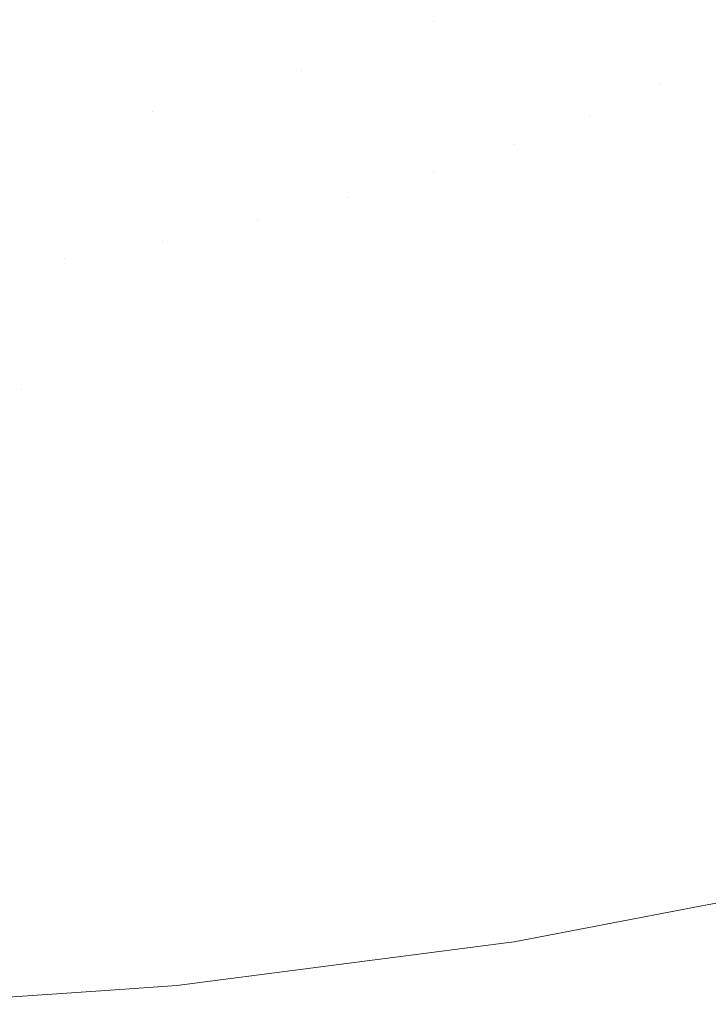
# Model space of a CAD drawing. Header units: centimetres. Extents: x 54.012 to 54.213, y 4.2 to 4.3.
# Tile 2 of 9: x 54.041 to 54.087, y 4.201 to 4.267. Entities that reach past the tile are written whole.
import ezdxf

# ---------------------------------------------------------------- set-up
doc = ezdxf.new("R2010")
doc.units = ezdxf.units.CM
doc.header["$LTSCALE"] = 2.54
doc.layers.add('Lucido design-1', color=7, linetype='Continuous')

# ---------------------------------------------------------------- blocks, each defined once
blk = doc.blocks.new('Gruppo-1')
at = {"color": 7, "linetype": 'Continuous', "lineweight": 9}
for points, invisible_edges in [([(54.076304, 4.270135, -2277.012058), (54.068678, 4.266571, -2277.012058), (54.058343, 4.272721, -2277.015539), (54.064575, 4.275634, -2277.015539)], 15), ([(54.076304, 4.270135, -2313.112058), (54.068678, 4.266571, -2313.112058), (54.058343, 4.272721, -2313.115539), (54.064575, 4.275634, -2313.115539)], 15), ([(54.029344, 4.273547, -2277.01817), (54.036293, 4.27491, -2277.01817), (54.043026, 4.267854, -2277.015539), (54.03414, 4.26611, -2277.015539)], 15), ([(54.029344, 4.273547, -2313.11817), (54.036293, 4.27491, -2313.11817), (54.043026, 4.267854, -2313.115539), (54.03414, 4.26611, -2313.115539)], 15), ([(54.076304, 4.270135, -2277.012058), (54.082722, 4.27392, -2277.012058), (54.095781, 4.269055, -2277.00763), (54.088176, 4.264569, -2277.00763)], 15), ([(54.076304, 4.270135, -2313.112058), (54.082722, 4.27392, -2313.112058), (54.095781, 4.269055, -2313.10763), (54.088176, 4.264569, -2313.10763)], 15), ([(54.051137, 4.270092, -2277.015539), (54.058343, 4.272721, -2277.015539), (54.068678, 4.266571, -2277.012058), (54.059859, 4.263353, -2277.012058)], 15), ([(54.051137, 4.270092, -2313.115539), (54.058343, 4.272721, -2313.115539), (54.068678, 4.266571, -2313.112058), (54.059859, 4.263353, -2313.112058)], 15), ([(54.059859, 4.263353, -2277.012058), (54.049934, 4.260615, -2277.012058), (54.043026, 4.267854, -2277.015539), (54.051137, 4.270092, -2277.015539)], 15), ([(54.059859, 4.263353, -2313.112058), (54.049934, 4.260615, -2313.112058), (54.043026, 4.267854, -2313.115539), (54.051137, 4.270092, -2313.115539)], 15), ([(54.079138, 4.260346, -2277.00763), (54.068678, 4.266571, -2277.012058), (54.076304, 4.270135, -2277.012058)], 11), ([(54.079138, 4.260346, -2313.10763), (54.068678, 4.266571, -2313.112058), (54.076304, 4.270135, -2313.112058)], 11), ([(54.076304, 4.270135, -2277.012058), (54.083836, 4.262416, -2277.00763), (54.079138, 4.260346, -2277.00763)], 11), ([(54.076304, 4.270135, -2277.012058), (54.088176, 4.264569, -2277.00763), (54.083836, 4.262416, -2277.00763)], 11), ([(54.076304, 4.270135, -2313.112058), (54.083836, 4.262416, -2313.10763), (54.079138, 4.260346, -2313.10763)], 11), ([(54.076304, 4.270135, -2313.112058), (54.088176, 4.264569, -2313.10763), (54.083836, 4.262416, -2313.10763)], 11), ([(54.03414, 4.26611, -2277.015539), (54.043026, 4.267854, -2277.015539), (54.049934, 4.260615, -2277.012058), (54.03906, 4.25848, -2277.012058)], 15), ([(54.03414, 4.26611, -2313.115539), (54.043026, 4.267854, -2313.115539), (54.049934, 4.260615, -2313.112058), (54.03906, 4.25848, -2313.112058)], 15), ([(54.068688, 4.256533, -2277.00763), (54.059859, 4.263353, -2277.012058), (54.068678, 4.266571, -2277.012058)], 11), ([(54.068688, 4.256533, -2313.10763), (54.059859, 4.263353, -2313.112058), (54.068678, 4.266571, -2313.112058)], 11), ([(54.068678, 4.266571, -2277.012058), (54.074085, 4.258378, -2277.00763), (54.068688, 4.256533, -2277.00763)], 11), ([(54.068678, 4.266571, -2277.012058), (54.079138, 4.260346, -2277.00763), (54.074085, 4.258378, -2277.00763)], 11), ([(54.068678, 4.266571, -2313.112058), (54.074085, 4.258378, -2313.10763), (54.068688, 4.256533, -2313.10763)], 11), ([(54.068678, 4.266571, -2313.112058), (54.079138, 4.260346, -2313.10763), (54.074085, 4.258378, -2313.10763)], 11), ([(54.083836, 4.262416, -2277.00763), (54.088176, 4.264569, -2277.00763), (54.094105, 4.26179, -2277.005034), (54.089427, 4.259468, -2277.005034)], 15), ([(54.083836, 4.262416, -2313.10763), (54.088176, 4.264569, -2313.10763), (54.094105, 4.26179, -2313.105034), (54.089427, 4.259468, -2313.105034)], 15), ([(54.056925, 4.253288, -2277.00763), (54.049934, 4.260615, -2277.012058), (54.059859, 4.263353, -2277.012058)], 11), ([(54.056925, 4.253288, -2313.10763), (54.049934, 4.260615, -2313.112058), (54.059859, 4.263353, -2313.112058)], 11), ([(54.059859, 4.263353, -2277.012058), (54.062961, 4.25483, -2277.00763), (54.056925, 4.253288, -2277.00763)], 11), ([(54.059859, 4.263353, -2313.112058), (54.062961, 4.25483, -2313.10763), (54.056925, 4.253288, -2313.10763)], 11), ([(54.059859, 4.263353, -2277.012058), (54.068688, 4.256533, -2277.00763), (54.062961, 4.25483, -2277.00763)], 11), ([(54.059859, 4.263353, -2313.112058), (54.068688, 4.256533, -2313.10763), (54.062961, 4.25483, -2313.10763)], 11), ([(54.089427, 4.259468, -2277.005034), (54.084362, 4.257237, -2277.005034), (54.079138, 4.260346, -2277.00763), (54.083836, 4.262416, -2277.00763)], 15), ([(54.089427, 4.259468, -2313.105034), (54.084362, 4.257237, -2313.105034), (54.079138, 4.260346, -2313.10763), (54.083836, 4.262416, -2313.10763)], 15), ([(54.044039, 4.250758, -2277.00763), (54.03906, 4.25848, -2277.012058), (54.049934, 4.260615, -2277.012058)], 11), ([(54.044039, 4.250758, -2313.10763), (54.03906, 4.25848, -2313.112058), (54.049934, 4.260615, -2313.112058)], 11), ([(54.049934, 4.260615, -2277.012058), (54.050608, 4.251925, -2277.00763), (54.044039, 4.250758, -2277.00763)], 11), ([(54.049934, 4.260615, -2313.112058), (54.050608, 4.251925, -2313.10763), (54.044039, 4.250758, -2313.10763)], 11), ([(54.049934, 4.260615, -2277.012058), (54.056925, 4.253288, -2277.00763), (54.050608, 4.251925, -2277.00763)], 11), ([(54.049934, 4.260615, -2313.112058), (54.056925, 4.253288, -2313.10763), (54.050608, 4.251925, -2313.10763)], 11), ([(54.074085, 4.258378, -2277.00763), (54.079138, 4.260346, -2277.00763), (54.084362, 4.257237, -2277.005034), (54.078915, 4.255116, -2277.005034)], 15), ([(54.074085, 4.258378, -2313.10763), (54.079138, 4.260346, -2313.10763), (54.084362, 4.257237, -2313.105034), (54.078915, 4.255116, -2313.105034)], 15), ([(54.094978, 4.256541, -2277.00217), (54.08955, 4.254149, -2277.00217), (54.084362, 4.257237, -2277.005034), (54.089427, 4.259468, -2277.005034)], 15), ([(54.094978, 4.256541, -2313.10217), (54.08955, 4.254149, -2313.10217), (54.084362, 4.257237, -2313.105034), (54.089427, 4.259468, -2313.105034)], 15), ([(54.03906, 4.25848, -2277.012058), (54.044039, 4.250758, -2277.00763), (54.037258, 4.249803, -2277.00763)], 11), ([(54.03906, 4.25848, -2313.112058), (54.044039, 4.250758, -2313.10763), (54.037258, 4.249803, -2313.10763)], 11), ([(54.078915, 4.255116, -2277.005034), (54.073097, 4.253127, -2277.005034), (54.068688, 4.256533, -2277.00763), (54.074085, 4.258378, -2277.00763)], 15), ([(54.078915, 4.255116, -2313.105034), (54.073097, 4.253127, -2313.105034), (54.068688, 4.256533, -2313.10763), (54.074085, 4.258378, -2313.10763)], 15), ([(54.078915, 4.255116, -2277.005034), (54.084362, 4.257237, -2277.005034), (54.08955, 4.254149, -2277.00217), (54.083712, 4.251876, -2277.00217)], 15), ([(54.078915, 4.255116, -2313.105034), (54.084362, 4.257237, -2313.105034), (54.08955, 4.254149, -2313.10217), (54.083712, 4.251876, -2313.10217)], 15), ([(54.062961, 4.25483, -2277.00763), (54.068688, 4.256533, -2277.00763), (54.073097, 4.253127, -2277.005034), (54.066924, 4.251291, -2277.005034)], 15), ([(54.062961, 4.25483, -2313.10763), (54.068688, 4.256533, -2313.10763), (54.073097, 4.253127, -2313.105034), (54.066924, 4.251291, -2313.105034)], 15), ([(54.066924, 4.251291, -2277.005034), (54.060417, 4.249628, -2277.005034), (54.056925, 4.253288, -2277.00763), (54.062961, 4.25483, -2277.00763)], 15), ([(54.066924, 4.251291, -2313.105034), (54.060417, 4.249628, -2313.105034), (54.056925, 4.253288, -2313.10763), (54.062961, 4.25483, -2313.10763)], 15), ([(54.083712, 4.251876, -2277.00217), (54.077475, 4.249744, -2277.00217), (54.073097, 4.253127, -2277.005034), (54.078915, 4.255116, -2277.005034)], 15), ([(54.083712, 4.251876, -2313.10217), (54.077475, 4.249744, -2313.10217), (54.073097, 4.253127, -2313.105034), (54.078915, 4.255116, -2313.105034)], 15), ([(54.088448, 4.248677, -2276.999031), (54.083712, 4.251876, -2277.00217), (54.08955, 4.254149, -2277.00217), (54.094673, 4.251101, -2276.999031)], 15), ([(54.088448, 4.248677, -2313.099031), (54.083712, 4.251876, -2313.10217), (54.08955, 4.254149, -2313.10217), (54.094673, 4.251101, -2313.099031)], 15), ([(54.050608, 4.251925, -2277.00763), (54.056925, 4.253288, -2277.00763), (54.060417, 4.249628, -2277.005034), (54.053607, 4.248159, -2277.005034)], 15), ([(54.050608, 4.251925, -2313.10763), (54.056925, 4.253288, -2313.10763), (54.060417, 4.249628, -2313.105034), (54.053607, 4.248159, -2313.105034)], 15), ([(54.066924, 4.251291, -2277.005034), (54.073097, 4.253127, -2277.005034), (54.077475, 4.249744, -2277.00217), (54.070858, 4.247776, -2277.00217)], 15), ([(54.066924, 4.251291, -2313.105034), (54.073097, 4.253127, -2313.105034), (54.077475, 4.249744, -2313.10217), (54.070858, 4.247776, -2313.10217)], 15), ([(54.053607, 4.248159, -2277.005034), (54.046526, 4.246902, -2277.005034), (54.044039, 4.250758, -2277.00763), (54.050608, 4.251925, -2277.00763)], 15), ([(54.053607, 4.248159, -2313.105034), (54.046526, 4.246902, -2313.105034), (54.044039, 4.250758, -2313.10763), (54.050608, 4.251925, -2313.10763)], 15), ([(54.081799, 4.246404, -2276.999031), (54.077475, 4.249744, -2277.00217), (54.083712, 4.251876, -2277.00217), (54.088448, 4.248677, -2276.999031)], 15), ([(54.081799, 4.246404, -2313.099031), (54.077475, 4.249744, -2313.10217), (54.083712, 4.251876, -2313.10217), (54.088448, 4.248677, -2313.099031)], 15), ([(54.04116, 4.241968, -2277.00217), (54.037258, 4.249803, -2277.00763), (54.044039, 4.250758, -2277.00763)], 11), ([(54.04116, 4.241968, -2313.10217), (54.037258, 4.249803, -2313.10763), (54.044039, 4.250758, -2313.10763)], 11), ([(54.044039, 4.250758, -2277.00763), (54.046526, 4.246902, -2277.005034), (54.04116, 4.241968, -2277.00217)], 11), ([(54.044039, 4.250758, -2313.10763), (54.046526, 4.246902, -2313.105034), (54.04116, 4.241968, -2313.10217)], 11), ([(54.070858, 4.247776, -2277.00217), (54.063885, 4.245994, -2277.00217), (54.060417, 4.249628, -2277.005034), (54.066924, 4.251291, -2277.005034)], 15), ([(54.070858, 4.247776, -2313.10217), (54.063885, 4.245994, -2313.10217), (54.060417, 4.249628, -2313.105034), (54.066924, 4.251291, -2313.105034)], 15), ([(54.04116, 4.241968, -2277.00217), (54.033127, 4.241124, -2277.00217), (54.030305, 4.249072, -2277.00763), (54.037258, 4.249803, -2277.00763)], 15), ([(54.04116, 4.241968, -2313.10217), (54.033127, 4.241124, -2313.10217), (54.030305, 4.249072, -2313.10763), (54.037258, 4.249803, -2313.10763)], 15), ([(54.053607, 4.248159, -2277.005034), (54.060417, 4.249628, -2277.005034), (54.063885, 4.245994, -2277.00217), (54.056585, 4.24442, -2277.00217)], 15), ([(54.053607, 4.248159, -2313.105034), (54.060417, 4.249628, -2313.105034), (54.063885, 4.245994, -2313.10217), (54.056585, 4.24442, -2313.10217)], 15), ([(54.074744, 4.244306, -2276.999031), (54.070858, 4.247776, -2277.00217), (54.077475, 4.249744, -2277.00217), (54.081799, 4.246404, -2276.999031)], 15), ([(54.074744, 4.244306, -2313.099031), (54.070858, 4.247776, -2313.10217), (54.077475, 4.249744, -2313.10217), (54.081799, 4.246404, -2313.099031)], 15), ([(54.056585, 4.24442, -2277.00217), (54.048996, 4.243072, -2277.00217), (54.046526, 4.246902, -2277.005034), (54.053607, 4.248159, -2277.005034)], 15), ([(54.056585, 4.24442, -2313.10217), (54.048996, 4.243072, -2313.10217), (54.046526, 4.246902, -2313.105034), (54.053607, 4.248159, -2313.105034)], 15), ([(54.088448, 4.248677, -2276.999031), (54.093097, 4.245537, -2276.995613), (54.086043, 4.243125, -2276.995613), (54.081799, 4.246404, -2276.999031)], 15), ([(54.088448, 4.248677, -2313.099031), (54.093097, 4.245537, -2313.095613), (54.086043, 4.243125, -2313.095613), (54.081799, 4.246404, -2313.099031)], 15), ([(54.067309, 4.242406, -2276.999031), (54.063885, 4.245994, -2277.00217), (54.070858, 4.247776, -2277.00217), (54.074744, 4.244306, -2276.999031)], 15), ([(54.067309, 4.242406, -2313.099031), (54.063885, 4.245994, -2313.10217), (54.070858, 4.247776, -2313.10217), (54.074744, 4.244306, -2313.099031)], 15), ([(54.046526, 4.246902, -2277.005034), (54.048996, 4.243072, -2277.00217), (54.04116, 4.241968, -2277.00217)], 11), ([(54.046526, 4.246902, -2313.105034), (54.048996, 4.243072, -2313.10217), (54.04116, 4.241968, -2313.10217)], 11), ([(54.081799, 4.246404, -2276.999031), (54.086043, 4.243125, -2276.995613), (54.078558, 4.240899, -2276.995613), (54.074744, 4.244306, -2276.999031)], 15), ([(54.081799, 4.246404, -2313.099031), (54.086043, 4.243125, -2313.095613), (54.078558, 4.240899, -2313.095613), (54.074744, 4.244306, -2313.099031)], 15), ([(54.059526, 4.240727, -2276.999031), (54.056585, 4.24442, -2277.00217), (54.063885, 4.245994, -2277.00217), (54.067309, 4.242406, -2276.999031)], 15), ([(54.059526, 4.240727, -2313.099031), (54.056585, 4.24442, -2313.10217), (54.063885, 4.245994, -2313.10217), (54.067309, 4.242406, -2313.099031)], 15), ([(54.090179, 4.23993, -2276.99191), (54.086043, 4.243125, -2276.995613), (54.093097, 4.245537, -2276.995613), (54.097628, 4.242476, -2276.99191)], 15), ([(54.090179, 4.23993, -2313.09191), (54.086043, 4.243125, -2313.095613), (54.093097, 4.245537, -2313.095613), (54.097628, 4.242476, -2313.09191)], 15), ([(54.051435, 4.23929, -2276.999031), (54.048996, 4.243072, -2277.00217), (54.056585, 4.24442, -2277.00217), (54.059526, 4.240727, -2276.999031)], 15), ([(54.051435, 4.23929, -2313.099031), (54.048996, 4.243072, -2313.10217), (54.056585, 4.24442, -2313.10217), (54.059526, 4.240727, -2313.099031)], 15), ([(54.074744, 4.244306, -2276.999031), (54.078558, 4.240899, -2276.995613), (54.07067, 4.238884, -2276.995613), (54.067309, 4.242406, -2276.999031)], 15), ([(54.074744, 4.244306, -2313.099031), (54.078558, 4.240899, -2313.095613), (54.07067, 4.238884, -2313.095613), (54.067309, 4.242406, -2313.099031)], 15), ([(54.043081, 4.238113, -2276.999031), (54.04116, 4.241968, -2277.00217), (54.048996, 4.243072, -2277.00217), (54.051435, 4.23929, -2276.999031)], 15), ([(54.043081, 4.238113, -2313.099031), (54.04116, 4.241968, -2313.10217), (54.048996, 4.243072, -2313.10217), (54.051435, 4.23929, -2313.099031)], 15), ([(54.082275, 4.237579, -2276.99191), (54.078558, 4.240899, -2276.995613), (54.086043, 4.243125, -2276.995613), (54.090179, 4.23993, -2276.99191)], 15), ([(54.082275, 4.237579, -2313.09191), (54.078558, 4.240899, -2313.095613), (54.086043, 4.243125, -2313.095613), (54.090179, 4.23993, -2313.09191)], 15), ([(54.067309, 4.242406, -2276.999031), (54.07067, 4.238884, -2276.995613), (54.062413, 4.237103, -2276.995613), (54.059526, 4.240727, -2276.999031)], 15), ([(54.067309, 4.242406, -2313.099031), (54.07067, 4.238884, -2313.095613), (54.062413, 4.237103, -2313.095613), (54.059526, 4.240727, -2313.099031)], 15), ([(54.034515, 4.237213, -2276.999031), (54.033127, 4.241124, -2277.00217), (54.04116, 4.241968, -2277.00217), (54.043081, 4.238113, -2276.999031)], 15), ([(54.034515, 4.237213, -2313.099031), (54.033127, 4.241124, -2313.10217), (54.04116, 4.241968, -2313.10217), (54.043081, 4.238113, -2313.099031)], 15), ([(54.073946, 4.235451, -2276.99191), (54.07067, 4.238884, -2276.995613), (54.078558, 4.240899, -2276.995613), (54.082275, 4.237579, -2276.99191)], 15), ([(54.073946, 4.235451, -2313.09191), (54.07067, 4.238884, -2313.095613), (54.078558, 4.240899, -2313.095613), (54.082275, 4.237579, -2313.09191)], 15), ([(54.059526, 4.240727, -2276.999031), (54.062413, 4.237103, -2276.995613), (54.053828, 4.235578, -2276.995613), (54.051435, 4.23929, -2276.999031)], 15), ([(54.059526, 4.240727, -2313.099031), (54.062413, 4.237103, -2313.095613), (54.053828, 4.235578, -2313.095613), (54.051435, 4.23929, -2313.099031)], 15), ([(54.090179, 4.23993, -2276.99191), (54.09418, 4.236839, -2276.987923), (54.085871, 4.234368, -2276.987923), (54.082275, 4.237579, -2276.99191)], 15), ([(54.090179, 4.23993, -2313.09191), (54.09418, 4.236839, -2313.087923), (54.085871, 4.234368, -2313.087923), (54.082275, 4.237579, -2313.09191)], 15), ([(54.051435, 4.23929, -2276.999031), (54.053828, 4.235578, -2276.995613), (54.044965, 4.23433, -2276.995613), (54.043081, 4.238113, -2276.999031)], 15), ([(54.051435, 4.23929, -2313.099031), (54.053828, 4.235578, -2313.095613), (54.044965, 4.23433, -2313.095613), (54.043081, 4.238113, -2313.099031)], 15), ([(54.065226, 4.23357, -2276.99191), (54.062413, 4.237103, -2276.995613), (54.07067, 4.238884, -2276.995613), (54.073946, 4.235451, -2276.99191)], 15), ([(54.065226, 4.23357, -2313.09191), (54.062413, 4.237103, -2313.095613), (54.07067, 4.238884, -2313.095613), (54.073946, 4.235451, -2313.09191)], 15), ([(54.043081, 4.238113, -2276.999031), (54.044965, 4.23433, -2276.995613), (54.035878, 4.233374, -2276.995613), (54.034515, 4.237213, -2276.999031)], 15), ([(54.043081, 4.238113, -2313.099031), (54.044965, 4.23433, -2313.095613), (54.035878, 4.233374, -2313.095613), (54.034515, 4.237213, -2313.099031)], 15), ([(54.082275, 4.237579, -2276.99191), (54.085871, 4.234368, -2276.987923), (54.077114, 4.23213, -2276.987923), (54.073946, 4.235451, -2276.99191)], 15), ([(54.082275, 4.237579, -2313.09191), (54.085871, 4.234368, -2313.087923), (54.077114, 4.23213, -2313.087923), (54.073946, 4.235451, -2313.09191)], 15), ([(54.056161, 4.23196, -2276.99191), (54.053828, 4.235578, -2276.995613), (54.062413, 4.237103, -2276.995613), (54.065226, 4.23357, -2276.99191)], 15), ([(54.056161, 4.23196, -2313.09191), (54.053828, 4.235578, -2313.095613), (54.062413, 4.237103, -2313.095613), (54.065226, 4.23357, -2313.09191)], 15), ([(54.089317, 4.23129, -2276.983655), (54.085871, 4.234368, -2276.987923), (54.09418, 4.236839, -2276.987923), (54.098015, 4.233877, -2276.983655)], 15), ([(54.089317, 4.23129, -2313.083655), (54.085871, 4.234368, -2313.087923), (54.09418, 4.236839, -2313.087923), (54.098015, 4.233877, -2313.083655)], 15), ([(54.046802, 4.230642, -2276.99191), (54.044965, 4.23433, -2276.995613), (54.053828, 4.235578, -2276.995613), (54.056161, 4.23196, -2276.99191)], 15), ([(54.046802, 4.230642, -2313.09191), (54.044965, 4.23433, -2313.095613), (54.053828, 4.235578, -2313.095613), (54.056161, 4.23196, -2313.09191)], 15), ([(54.073946, 4.235451, -2276.99191), (54.077114, 4.23213, -2276.987923), (54.067948, 4.230153, -2276.987923), (54.065226, 4.23357, -2276.99191)], 15), ([(54.073946, 4.235451, -2313.09191), (54.077114, 4.23213, -2313.087923), (54.067948, 4.230153, -2313.087923), (54.065226, 4.23357, -2313.09191)], 15), ([(54.037206, 4.229633, -2276.99191), (54.035878, 4.233374, -2276.995613), (54.044965, 4.23433, -2276.995613), (54.046802, 4.230642, -2276.99191)], 15), ([(54.037206, 4.229633, -2313.09191), (54.035878, 4.233374, -2313.095613), (54.044965, 4.23433, -2313.095613), (54.046802, 4.230642, -2313.09191)], 15), ([(54.080151, 4.228948, -2276.983655), (54.077114, 4.23213, -2276.987923), (54.085871, 4.234368, -2276.987923), (54.089317, 4.23129, -2276.983655)], 15), ([(54.080151, 4.228948, -2313.083655), (54.077114, 4.23213, -2313.087923), (54.085871, 4.234368, -2313.087923), (54.089317, 4.23129, -2313.083655)], 15), ([(54.065226, 4.23357, -2276.99191), (54.067948, 4.230153, -2276.987923), (54.058418, 4.228461, -2276.987923), (54.056161, 4.23196, -2276.99191)], 15), ([(54.065226, 4.23357, -2313.09191), (54.067948, 4.230153, -2313.087923), (54.058418, 4.228461, -2313.087923), (54.056161, 4.23196, -2313.09191)], 15), ([(54.056161, 4.23196, -2276.99191), (54.058418, 4.228461, -2276.987923), (54.048579, 4.227075, -2276.987923), (54.046802, 4.230642, -2276.99191)], 15), ([(54.056161, 4.23196, -2313.09191), (54.058418, 4.228461, -2313.087923), (54.048579, 4.227075, -2313.087923), (54.046802, 4.230642, -2313.09191)], 15), ([(54.070556, 4.226878, -2276.983655), (54.067948, 4.230153, -2276.987923), (54.077114, 4.23213, -2276.987923), (54.080151, 4.228948, -2276.983655)], 15), ([(54.070556, 4.226878, -2313.083655), (54.067948, 4.230153, -2313.087923), (54.077114, 4.23213, -2313.087923), (54.080151, 4.228948, -2313.083655)], 15), ([(54.089317, 4.23129, -2276.983655), (54.092587, 4.228369, -2276.979109), (54.083032, 4.225928, -2276.979109), (54.080151, 4.228948, -2276.983655)], 15), ([(54.089317, 4.23129, -2313.083655), (54.092587, 4.228369, -2313.079109), (54.083032, 4.225928, -2313.079109), (54.080151, 4.228948, -2313.083655)], 15), ([(54.046802, 4.230642, -2276.99191), (54.048579, 4.227075, -2276.987923), (54.038491, 4.226014, -2276.987923), (54.037206, 4.229633, -2276.99191)], 15), ([(54.046802, 4.230642, -2313.09191), (54.048579, 4.227075, -2313.087923), (54.038491, 4.226014, -2313.087923), (54.037206, 4.229633, -2313.09191)], 15), ([(54.060581, 4.225106, -2276.983655), (54.058418, 4.228461, -2276.987923), (54.067948, 4.230153, -2276.987923), (54.070556, 4.226878, -2276.983655)], 15), ([(54.060581, 4.225106, -2313.083655), (54.058418, 4.228461, -2313.087923), (54.067948, 4.230153, -2313.087923), (54.070556, 4.226878, -2313.083655)], 15), ([(54.050282, 4.223656, -2276.983655), (54.048579, 4.227075, -2276.987923), (54.058418, 4.228461, -2276.987923), (54.060581, 4.225106, -2276.983655)], 15), ([(54.050282, 4.223656, -2313.083655), (54.048579, 4.227075, -2313.087923), (54.058418, 4.228461, -2313.087923), (54.060581, 4.225106, -2313.083655)], 15), ([(54.080151, 4.228948, -2276.983655), (54.083032, 4.225928, -2276.979109), (54.073031, 4.223771, -2276.979109), (54.070556, 4.226878, -2276.983655)], 15), ([(54.080151, 4.228948, -2313.083655), (54.083032, 4.225928, -2313.079109), (54.073031, 4.223771, -2313.079109), (54.070556, 4.226878, -2313.083655)], 15), ([(54.085734, 4.223097, -2276.974297), (54.083032, 4.225928, -2276.979109), (54.092587, 4.228369, -2276.979109), (54.095653, 4.225631, -2276.974297)], 15), ([(54.085734, 4.223097, -2313.074297), (54.083032, 4.225928, -2313.079109), (54.092587, 4.228369, -2313.079109), (54.095653, 4.225631, -2313.074297)], 15), ([(54.039722, 4.222546, -2276.983655), (54.038491, 4.226014, -2276.987923), (54.048579, 4.227075, -2276.987923), (54.050282, 4.223656, -2276.983655)], 15), ([(54.039722, 4.222546, -2313.083655), (54.038491, 4.226014, -2313.087923), (54.048579, 4.227075, -2313.087923), (54.050282, 4.223656, -2313.083655)], 15), ([(54.070556, 4.226878, -2276.983655), (54.073031, 4.223771, -2276.979109), (54.062633, 4.221924, -2276.979109), (54.060581, 4.225106, -2276.983655)], 15), ([(54.070556, 4.226878, -2313.083655), (54.073031, 4.223771, -2313.079109), (54.062633, 4.221924, -2313.079109), (54.060581, 4.225106, -2313.083655)], 15), ([(54.075351, 4.220857, -2276.974297), (54.073031, 4.223771, -2276.979109), (54.083032, 4.225928, -2276.979109), (54.085734, 4.223097, -2276.974297)], 15), ([(54.075351, 4.220857, -2313.074297), (54.073031, 4.223771, -2313.079109), (54.083032, 4.225928, -2313.079109), (54.085734, 4.223097, -2313.074297)], 15), ([(54.060581, 4.225106, -2276.983655), (54.062633, 4.221924, -2276.979109), (54.051898, 4.220412, -2276.979109), (54.050282, 4.223656, -2276.983655)], 15), ([(54.060581, 4.225106, -2313.083655), (54.062633, 4.221924, -2313.079109), (54.051898, 4.220412, -2313.079109), (54.050282, 4.223656, -2313.083655)], 15), ([(54.095653, 4.225631, -2276.974297), (54.098486, 4.2231, -2276.969229), (54.088231, 4.22048, -2276.969229), (54.085734, 4.223097, -2276.974297)], 15), ([(54.095653, 4.225631, -2313.074297), (54.098486, 4.2231, -2313.069229), (54.088231, 4.22048, -2313.069229), (54.085734, 4.223097, -2313.074297)], 15), ([(54.064557, 4.21894, -2276.974297), (54.062633, 4.221924, -2276.979109), (54.073031, 4.223771, -2276.979109), (54.075351, 4.220857, -2276.974297)], 15), ([(54.064557, 4.21894, -2313.074297), (54.062633, 4.221924, -2313.079109), (54.073031, 4.223771, -2313.079109), (54.075351, 4.220857, -2313.074297)], 15), ([(54.050282, 4.223656, -2276.983655), (54.051898, 4.220412, -2276.979109), (54.04089, 4.219255, -2276.979109), (54.039722, 4.222546, -2276.983655)], 15), ([(54.050282, 4.223656, -2313.083655), (54.051898, 4.220412, -2313.079109), (54.04089, 4.219255, -2313.079109), (54.039722, 4.222546, -2313.083655)], 15), ([(54.085734, 4.223097, -2276.974297), (54.088231, 4.22048, -2276.969229), (54.077496, 4.218164, -2276.969229), (54.075351, 4.220857, -2276.974297)], 15), ([(54.085734, 4.223097, -2313.074297), (54.088231, 4.22048, -2313.069229), (54.077496, 4.218164, -2313.069229), (54.075351, 4.220857, -2313.074297)], 15), ([(54.053413, 4.217371, -2276.974297), (54.051898, 4.220412, -2276.979109), (54.062633, 4.221924, -2276.979109), (54.064557, 4.21894, -2276.974297)], 15), ([(54.053413, 4.217371, -2313.074297), (54.051898, 4.220412, -2313.079109), (54.062633, 4.221924, -2313.079109), (54.064557, 4.21894, -2313.074297)], 15), ([(54.075351, 4.220857, -2276.974297), (54.077496, 4.218164, -2276.969229), (54.066336, 4.216182, -2276.969229), (54.064557, 4.21894, -2276.974297)], 15), ([(54.075351, 4.220857, -2313.074297), (54.077496, 4.218164, -2313.069229), (54.066336, 4.216182, -2313.069229), (54.064557, 4.21894, -2313.074297)], 15), ([(54.079445, 4.215718, -2276.963922), (54.077496, 4.218164, -2276.969229), (54.088231, 4.22048, -2276.969229), (54.0905, 4.218102, -2276.963922)], 15), ([(54.079445, 4.215718, -2313.063922), (54.077496, 4.218164, -2313.069229), (54.088231, 4.22048, -2313.069229), (54.0905, 4.218102, -2313.063922)], 15), ([(54.041986, 4.216169, -2276.974297), (54.04089, 4.219255, -2276.979109), (54.051898, 4.220412, -2276.979109), (54.053413, 4.217371, -2276.974297)], 15), ([(54.041986, 4.216169, -2313.074297), (54.04089, 4.219255, -2313.079109), (54.051898, 4.220412, -2313.079109), (54.053413, 4.217371, -2313.074297)], 15), ([(54.030352, 4.215353, -2276.974297), (54.029683, 4.218468, -2276.979109), (54.04089, 4.219255, -2276.979109), (54.041986, 4.216169, -2276.974297)], 15), ([(54.030352, 4.215353, -2313.074297), (54.029683, 4.218468, -2313.079109), (54.04089, 4.219255, -2313.079109), (54.041986, 4.216169, -2313.074297)], 15), ([(54.064557, 4.21894, -2276.974297), (54.066336, 4.216182, -2276.969229), (54.054813, 4.21456, -2276.969229), (54.053413, 4.217371, -2276.974297)], 15), ([(54.064557, 4.21894, -2313.074297), (54.066336, 4.216182, -2313.069229), (54.054813, 4.21456, -2313.069229), (54.053413, 4.217371, -2313.074297)], 15), ([(54.067952, 4.213676, -2276.963922), (54.066336, 4.216182, -2276.969229), (54.077496, 4.218164, -2276.969229), (54.079445, 4.215718, -2276.963922)], 15), ([(54.067952, 4.213676, -2313.063922), (54.066336, 4.216182, -2313.069229), (54.077496, 4.218164, -2313.069229), (54.079445, 4.215718, -2313.063922)], 15), ([(54.0905, 4.218102, -2276.963922), (54.092518, 4.215987, -2276.958396), (54.081178, 4.213541, -2276.958396), (54.079445, 4.215718, -2276.963922)], 15), ([(54.0905, 4.218102, -2313.063922), (54.092518, 4.215987, -2313.058396), (54.081178, 4.213541, -2313.058396), (54.079445, 4.215718, -2313.063922)], 15), ([(54.053413, 4.217371, -2276.974297), (54.054813, 4.21456, -2276.969229), (54.042998, 4.213318, -2276.969229), (54.041986, 4.216169, -2276.974297)], 15), ([(54.053413, 4.217371, -2313.074297), (54.054813, 4.21456, -2313.069229), (54.042998, 4.213318, -2313.069229), (54.041986, 4.216169, -2313.074297)], 15), ([(54.041986, 4.216169, -2276.974297), (54.042998, 4.213318, -2276.969229), (54.030969, 4.212473, -2276.969229), (54.030352, 4.215353, -2276.974297)], 15), ([(54.041986, 4.216169, -2313.074297), (54.042998, 4.213318, -2313.069229), (54.030969, 4.212473, -2313.069229), (54.030352, 4.215353, -2313.074297)], 15), ([(54.056085, 4.212005, -2276.963922), (54.054813, 4.21456, -2276.969229), (54.066336, 4.216182, -2276.969229), (54.067952, 4.213676, -2276.963922)], 15), ([(54.056085, 4.212005, -2313.063922), (54.054813, 4.21456, -2313.069229), (54.066336, 4.216182, -2313.069229), (54.067952, 4.213676, -2313.063922)], 15), ([(54.082679, 4.211657, -2276.952675), (54.081178, 4.213541, -2276.958396), (54.092518, 4.215987, -2276.958396), (54.094265, 4.214156, -2276.952675)], 15), ([(54.082679, 4.211657, -2313.052675), (54.081178, 4.213541, -2313.058396), (54.092518, 4.215987, -2313.058396), (54.094265, 4.214156, -2313.052675)], 15), ([(54.079445, 4.215718, -2276.963922), (54.081178, 4.213541, -2276.958396), (54.069389, 4.211447, -2276.958396), (54.067952, 4.213676, -2276.963922)], 15), ([(54.079445, 4.215718, -2313.063922), (54.081178, 4.213541, -2313.058396), (54.069389, 4.211447, -2313.058396), (54.067952, 4.213676, -2313.063922)], 15), ([(54.043918, 4.210726, -2276.963922), (54.042998, 4.213318, -2276.969229), (54.054813, 4.21456, -2276.969229), (54.056085, 4.212005, -2276.963922)], 15), ([(54.043918, 4.210726, -2313.063922), (54.042998, 4.213318, -2313.069229), (54.054813, 4.21456, -2313.069229), (54.056085, 4.212005, -2313.063922)], 15), ([(54.094265, 4.214156, -2276.952675), (54.095722, 4.21263, -2276.946785), (54.08393, 4.210086, -2276.946785), (54.082679, 4.211657, -2276.952675)], 15), ([(54.094265, 4.214156, -2313.052675), (54.095722, 4.21263, -2313.046785), (54.08393, 4.210086, -2313.046785), (54.082679, 4.211657, -2313.052675)], 15), ([(54.031531, 4.209857, -2276.963922), (54.030969, 4.212473, -2276.969229), (54.042998, 4.213318, -2276.969229), (54.043918, 4.210726, -2276.963922)], 15), ([(54.031531, 4.209857, -2313.063922), (54.030969, 4.212473, -2313.069229), (54.042998, 4.213318, -2313.069229), (54.043918, 4.210726, -2313.063922)], 15), ([(54.067952, 4.213676, -2276.963922), (54.069389, 4.211447, -2276.958396), (54.057217, 4.209733, -2276.958396), (54.056085, 4.212005, -2276.963922)], 15), ([(54.067952, 4.213676, -2313.063922), (54.069389, 4.211447, -2313.058396), (54.057217, 4.209733, -2313.058396), (54.056085, 4.212005, -2313.063922)], 15), ([(54.070633, 4.209518, -2276.952675), (54.069389, 4.211447, -2276.958396), (54.081178, 4.213541, -2276.958396), (54.082679, 4.211657, -2276.952675)], 15), ([(54.070633, 4.209518, -2313.052675), (54.069389, 4.211447, -2313.058396), (54.081178, 4.213541, -2313.058396), (54.082679, 4.211657, -2313.052675)], 15), ([(54.084918, 4.208845, -2276.940757), (54.08393, 4.210086, -2276.946785), (54.095722, 4.21263, -2276.946785), (54.096873, 4.211424, -2276.940757)], 15), ([(54.084918, 4.208845, -2313.040757), (54.08393, 4.210086, -2313.046785), (54.095722, 4.21263, -2313.046785), (54.096873, 4.211424, -2313.040757)], 15), ([(54.056085, 4.212005, -2276.963922), (54.057217, 4.209733, -2276.958396), (54.044737, 4.208421, -2276.958396), (54.043918, 4.210726, -2276.963922)], 15), ([(54.056085, 4.212005, -2313.063922), (54.057217, 4.209733, -2313.058396), (54.044737, 4.208421, -2313.058396), (54.043918, 4.210726, -2313.063922)], 15), ([(54.058197, 4.207766, -2276.952675), (54.057217, 4.209733, -2276.958396), (54.069389, 4.211447, -2276.958396), (54.070633, 4.209518, -2276.952675)], 15), ([(54.058197, 4.207766, -2313.052675), (54.057217, 4.209733, -2313.058396), (54.069389, 4.211447, -2313.058396), (54.070633, 4.209518, -2313.052675)], 15), ([(54.082679, 4.211657, -2276.952675), (54.08393, 4.210086, -2276.946785), (54.071671, 4.207909, -2276.946785), (54.070633, 4.209518, -2276.952675)], 15), ([(54.082679, 4.211657, -2313.052675), (54.08393, 4.210086, -2313.046785), (54.071671, 4.207909, -2313.046785), (54.070633, 4.209518, -2313.052675)], 15), ([(54.096873, 4.211424, -2276.940757), (54.097704, 4.210552, -2276.934621), (54.085632, 4.207948, -2276.934621), (54.084918, 4.208845, -2276.940757)], 15), ([(54.096873, 4.211424, -2313.040757), (54.097704, 4.210552, -2313.034621), (54.085632, 4.207948, -2313.034621), (54.084918, 4.208845, -2313.040757)], 15), ([(54.043918, 4.210726, -2276.963922), (54.044737, 4.208421, -2276.958396), (54.03203, 4.207529, -2276.958396), (54.031531, 4.209857, -2276.963922)], 15), ([(54.043918, 4.210726, -2313.063922), (54.044737, 4.208421, -2313.058396), (54.03203, 4.207529, -2313.058396), (54.031531, 4.209857, -2313.063922)], 15), ([(54.086064, 4.207406, -2276.928414), (54.085632, 4.207948, -2276.934621), (54.097704, 4.210552, -2276.934621), (54.098207, 4.210025, -2276.928414)], 15), ([(54.086064, 4.207406, -2313.028414), (54.085632, 4.207948, -2313.034621), (54.097704, 4.210552, -2313.034621), (54.098207, 4.210025, -2313.028414)], 15), ([(54.07249, 4.206638, -2276.940757), (54.071671, 4.207909, -2276.946785), (54.08393, 4.210086, -2276.946785), (54.084918, 4.208845, -2276.940757)], 15), ([(54.07249, 4.206638, -2313.040757), (54.071671, 4.207909, -2313.046785), (54.08393, 4.210086, -2313.046785), (54.084918, 4.208845, -2313.040757)], 15), ([(54.086064, 4.207406, -2276.928414), (54.098207, 4.210025, -2276.928414), (54.095527, 4.209192, -2276.92217)], 11), ([(54.086064, 4.207406, -2313.028414), (54.098207, 4.210025, -2313.028414), (54.095527, 4.209192, -2313.02217)], 11), ([(54.045445, 4.206426, -2276.952675), (54.044737, 4.208421, -2276.958396), (54.057217, 4.209733, -2276.958396), (54.058197, 4.207766, -2276.952675)], 15), ([(54.045445, 4.206426, -2313.052675), (54.044737, 4.208421, -2313.058396), (54.057217, 4.209733, -2313.058396), (54.058197, 4.207766, -2313.052675)], 15), ([(54.070633, 4.209518, -2276.952675), (54.071671, 4.207909, -2276.946785), (54.059013, 4.206126, -2276.946785), (54.058197, 4.207766, -2276.952675)], 15), ([(54.070633, 4.209518, -2313.052675), (54.071671, 4.207909, -2313.046785), (54.059013, 4.206126, -2313.046785), (54.058197, 4.207766, -2313.052675)], 15), ([(54.084918, 4.208845, -2276.940757), (54.085632, 4.207948, -2276.934621), (54.073082, 4.20572, -2276.934621), (54.07249, 4.206638, -2276.940757)], 15), ([(54.084918, 4.208845, -2313.040757), (54.085632, 4.207948, -2313.034621), (54.073082, 4.20572, -2313.034621), (54.07249, 4.206638, -2313.040757)], 15), ([(54.095527, 4.209192, -2276.92217), (54.086177, 4.207391, -2276.92217), (54.086064, 4.207406, -2276.928414)], 10), ([(54.095527, 4.209192, -2313.02217), (54.086177, 4.207391, -2313.02217), (54.086064, 4.207406, -2313.028414)], 10), ([(54.032462, 4.205514, -2276.952675), (54.03203, 4.207529, -2276.958396), (54.044737, 4.208421, -2276.958396), (54.045445, 4.206426, -2276.952675)], 15), ([(54.032462, 4.205514, -2313.052675), (54.03203, 4.207529, -2313.058396), (54.044737, 4.208421, -2313.058396), (54.045445, 4.206426, -2313.052675)], 15), ([(54.073441, 4.205164, -2276.928414), (54.073082, 4.20572, -2276.934621), (54.085632, 4.207948, -2276.934621), (54.086064, 4.207406, -2276.928414)], 15), ([(54.073441, 4.205164, -2313.028414), (54.073082, 4.20572, -2313.034621), (54.085632, 4.207948, -2313.034621), (54.086064, 4.207406, -2313.028414)], 15), ([(54.058197, 4.207766, -2276.952675), (54.059013, 4.206126, -2276.946785), (54.046036, 4.204762, -2276.946785), (54.045445, 4.206426, -2276.952675)], 15), ([(54.058197, 4.207766, -2313.052675), (54.059013, 4.206126, -2313.046785), (54.046036, 4.204762, -2313.046785), (54.045445, 4.206426, -2313.052675)], 15), ([(54.059659, 4.204831, -2276.940757), (54.059013, 4.206126, -2276.946785), (54.071671, 4.207909, -2276.946785), (54.07249, 4.206638, -2276.940757)], 15), ([(54.059659, 4.204831, -2313.040757), (54.059013, 4.206126, -2313.046785), (54.071671, 4.207909, -2313.046785), (54.07249, 4.206638, -2313.040757)], 15), ([(54.074089, 4.205063, -2276.92217), (54.073441, 4.205164, -2276.928414), (54.086064, 4.207406, -2276.928414)], 11), ([(54.074089, 4.205063, -2313.02217), (54.073441, 4.205164, -2313.028414), (54.086064, 4.207406, -2313.028414)], 11), ([(54.086064, 4.207406, -2276.928414), (54.086177, 4.207391, -2276.92217), (54.074089, 4.205063, -2276.92217)], 9), ([(54.086064, 4.207406, -2313.028414), (54.086177, 4.207391, -2313.02217), (54.074089, 4.205063, -2313.02217)], 9), ([(54.07249, 4.206638, -2276.940757), (54.073082, 4.20572, -2276.934621), (54.060125, 4.203895, -2276.934621), (54.059659, 4.204831, -2276.940757)], 15), ([(54.07249, 4.206638, -2313.040757), (54.073082, 4.20572, -2313.034621), (54.060125, 4.203895, -2313.034621), (54.059659, 4.204831, -2313.040757)], 15), ([(54.045445, 4.206426, -2276.952675), (54.046036, 4.204762, -2276.946785), (54.032822, 4.203834, -2276.946785), (54.032462, 4.205514, -2276.952675)], 15), ([(54.045445, 4.206426, -2313.052675), (54.046036, 4.204762, -2313.046785), (54.032822, 4.203834, -2313.046785), (54.032462, 4.205514, -2313.052675)], 15), ([(54.046502, 4.203448, -2276.940757), (54.046036, 4.204762, -2276.946785), (54.059013, 4.206126, -2276.946785), (54.059659, 4.204831, -2276.940757)], 15), ([(54.046502, 4.203448, -2313.040757), (54.046036, 4.204762, -2313.046785), (54.059013, 4.206126, -2313.046785), (54.059659, 4.204831, -2313.040757)], 15), ([(54.060407, 4.203329, -2276.928414), (54.060125, 4.203895, -2276.934621), (54.073082, 4.20572, -2276.934621), (54.073441, 4.205164, -2276.928414)], 15), ([(54.060407, 4.203329, -2313.028414), (54.060125, 4.203895, -2313.034621), (54.073082, 4.20572, -2313.034621), (54.073441, 4.205164, -2313.028414)], 15), ([(54.033107, 4.202508, -2276.940757), (54.032822, 4.203834, -2276.946785), (54.046036, 4.204762, -2276.946785), (54.046502, 4.203448, -2276.940757)], 15), ([(54.033107, 4.202508, -2313.040757), (54.032822, 4.203834, -2313.046785), (54.046036, 4.204762, -2313.046785), (54.046502, 4.203448, -2313.040757)], 15), ([(54.059659, 4.204831, -2276.940757), (54.060125, 4.203895, -2276.934621), (54.046839, 4.202498, -2276.934621), (54.046502, 4.203448, -2276.940757)], 15), ([(54.059659, 4.204831, -2313.040757), (54.060125, 4.203895, -2313.034621), (54.046839, 4.202498, -2313.034621), (54.046502, 4.203448, -2313.040757)], 15), ([(54.06048, 4.203302, -2276.92217), (54.060407, 4.203329, -2276.928414), (54.073441, 4.205164, -2276.928414)], 11), ([(54.06048, 4.203302, -2313.02217), (54.060407, 4.203329, -2313.028414), (54.073441, 4.205164, -2313.028414)], 11), ([(54.073441, 4.205164, -2276.928414), (54.073558, 4.204994, -2276.92217), (54.06048, 4.203302, -2276.92217)], 9), ([(54.073441, 4.205164, -2313.028414), (54.073558, 4.204994, -2313.02217), (54.06048, 4.203302, -2313.02217)], 9), ([(54.074089, 4.205063, -2276.92217), (54.073558, 4.204994, -2276.92217), (54.073441, 4.205164, -2276.928414)], 10), ([(54.074089, 4.205063, -2313.02217), (54.073558, 4.204994, -2313.02217), (54.073441, 4.205164, -2313.028414)], 10), ([(54.046502, 4.203448, -2276.940757), (54.046839, 4.202498, -2276.934621), (54.033313, 4.201549, -2276.934621), (54.033107, 4.202508, -2276.940757)], 15), ([(54.046502, 4.203448, -2313.040757), (54.046839, 4.202498, -2313.034621), (54.033313, 4.201549, -2313.034621), (54.033107, 4.202508, -2313.040757)], 15), ([(54.047043, 4.201924, -2276.928414), (54.046839, 4.202498, -2276.934621), (54.060125, 4.203895, -2276.934621), (54.060407, 4.203329, -2276.928414)], 15), ([(54.047043, 4.201924, -2313.028414), (54.046839, 4.202498, -2313.034621), (54.060125, 4.203895, -2313.034621), (54.060407, 4.203329, -2313.028414)], 15), ([(54.051534, 4.202144, -2276.92217), (54.047043, 4.201924, -2276.928414), (54.060407, 4.203329, -2276.928414)], 11), ([(54.051534, 4.202144, -2313.02217), (54.047043, 4.201924, -2313.028414), (54.060407, 4.203329, -2313.028414)], 11), ([(54.060407, 4.203329, -2276.928414), (54.06048, 4.203302, -2276.92217), (54.051534, 4.202144, -2276.92217)], 9), ([(54.060407, 4.203329, -2313.028414), (54.06048, 4.203302, -2313.02217), (54.051534, 4.202144, -2313.02217)], 9), ([(54.033437, 4.200969, -2276.928414), (54.033313, 4.201549, -2276.934621), (54.046839, 4.202498, -2276.934621), (54.047043, 4.201924, -2276.928414)], 15), ([(54.033437, 4.200969, -2313.028414), (54.033313, 4.201549, -2313.034621), (54.046839, 4.202498, -2313.034621), (54.047043, 4.201924, -2313.028414)], 15), ([(54.051534, 4.202144, -2276.92217), (54.047104, 4.201838, -2276.92217), (54.047043, 4.201924, -2276.928414)], 10), ([(54.051534, 4.202144, -2313.02217), (54.047104, 4.201838, -2313.02217), (54.047043, 4.201924, -2313.028414)], 10), ([(54.047043, 4.201924, -2276.928414), (54.047104, 4.201838, -2276.92217), (54.03347, 4.200894, -2276.92217), (54.033437, 4.200969, -2276.928414)], 13), ([(54.047043, 4.201924, -2313.028414), (54.047104, 4.201838, -2313.02217), (54.03347, 4.200894, -2313.02217), (54.033437, 4.200969, -2313.028414)], 13)]:
    blk.add_3dface(points, dxfattribs=dict(at, invisible_edges=invisible_edges))

msp = doc.modelspace()

# ---------------------------------------------------------------- block references
at = {"layer": 'Lucido design-1', "color": 7}
msp.add_blockref('Gruppo-1', (0, 0), dxfattribs=at)

doc.saveas('drawing.dxf')
